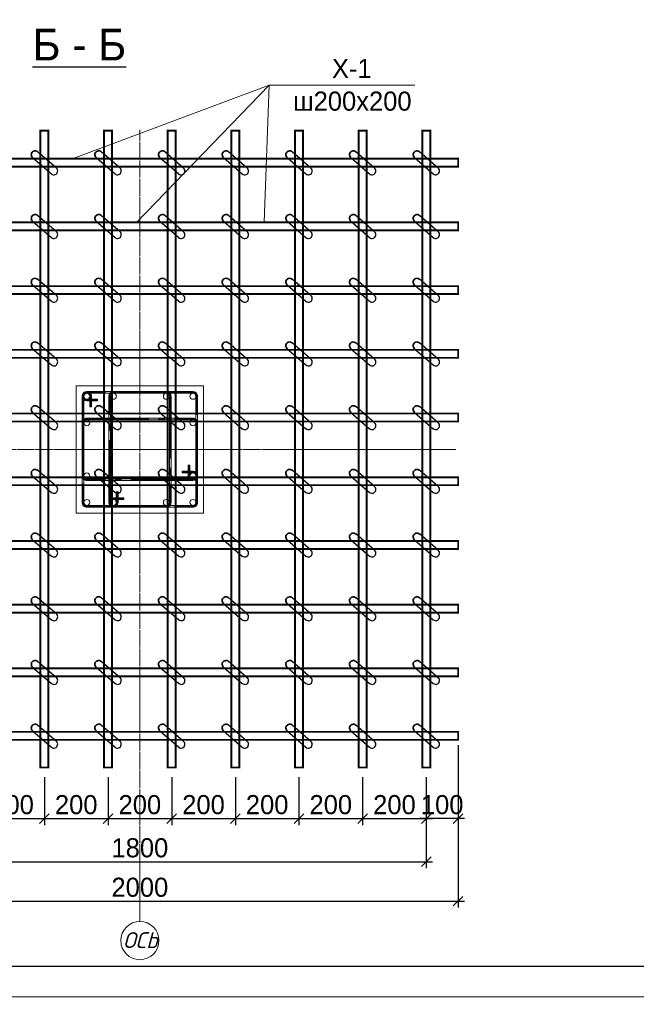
# Model space of a CAD drawing. Header units: millimetres. Extents: x -33345 to 4712671, y -3392 to 121473.
# Tile 99 of 256: x 641133 to 651306, y 44377 to 60607. Entities that reach past the tile are written whole.
import ezdxf

# ---------------------------------------------------------------- set-up
doc = ezdxf.new("R2010")
doc.units = ezdxf.units.MM
doc.linetypes.add('AM_DIN_G_W050', pattern=[13.75, 9.75, -1.5, 1, -1.5])
doc.linetypes.add('ГОСТ 2.303 5', pattern=[24, 20, -1.5, 1, -1.5])
for name, color, linetype in [('1', 7, 'Continuous'), ('_ось', 130, 'Continuous'), ('A _razmer rtt', 164, 'Continuous'), ('СПДС_РАЗМЕРЫ', 7, 'Continuous')]:
    doc.layers.add(name, color=color, linetype=linetype)
for name, color, linetype, lineweight in [('Lina', 7, 'Continuous', 20), ('w-line', 7, 'Continuous', 0), ('w-Армирования', 172, 'Continuous', 30), ('w-выноски', 7, 'Continuous', 0), ('КЖ Текст', 250, 'Continuous', 15), ('СПДС_w-ось', 4, 'Continuous', 0)]:
    doc.layers.add(name, color=color, linetype=linetype, lineweight=lineweight)
doc.styles.add('ISO', font='isocpeui.ttf')
doc.styles.get("Standard").update_dxf_attribs({"font": 'arial.ttf'})
doc.styles.add('Toxur', font='isocpeui.ttf', dxfattribs={"height": 250})
doc.styles.add('X-U-RW-01$0$StyleROMANS', font='GOTHIC.TTF')
doc.dimstyles.new('М100', dxfattribs={"dimscale": 100, "dimtxt": 3, "dimasz": 1.5, "dimexe": 1, "dimexo": 1.5, "dimgap": 0.6, "dimtad": 1, "dimdec": 0, "dimtxsty": 'Standard', "dimblk": 'OBLIQUE', "dimcen": 2.5, "dimdle": 1, "dimadec": 0, "dimazin": 0, "dimtfac": 1, "dimtdec": 0, "dimtmove": 0, "dimatfit": 3, "dimldrblk": 'OBLIQUE', "dimfxl": 1.25, "dimarcsym": 0})

# ---------------------------------------------------------------- blocks, each defined once
blk = doc.blocks.new('awe4tD')
at = {"layer": 'Lina', "ltscale": 10}
blk.add_lwpolyline([(-44239015, 22734378), (-44314815, 22734378), (-44314815, 22776378), (-44239015, 22776378)], close=True, dxfattribs=at)
at = {"layer": 'Lina', "lineweight": 30, "ltscale": 10}
blk.add_lwpolyline([(-44239515, 22734878), (-44312815, 22734878), (-44312815, 22775878), (-44239515, 22775878)], close=True, dxfattribs=at)
blk = doc.blocks.new('_Oblique')
at = {"color": 0, "linetype": 'ByBlock', "lineweight": -2}
blk.add_line((-0.5, -0.5), (0.5, 0.5), dxfattribs=at)
blk = doc.blocks.new('*D95')
at = {"layer": 'Defpoints', "color": 0, "lineweight": 13, "ltscale": 4, "transparency": 16777216}
for p in [(1227094, -267564), (1227594, -267564), (1227094, -268367)]:
    blk.add_point(p, dxfattribs=at)
at = {"layer": 'СПДС_РАЗМЕРЫ', "color": 0, "lineweight": -2, "ltscale": 4, "transparency": 16777216}
for p, q in [((1227094, -267714), (1227094, -268467)), ((1227594, -267714), (1227594, -268467)), ((1227694, -268367), (1226994, -268367))]:
    blk.add_line(p, q, dxfattribs=at)
at = {"layer": 'СПДС_РАЗМЕРЫ', "color": 0, "lineweight": -2, "ltscale": 4, "transparency": 16777216, "xscale": 150, "yscale": 150, "zscale": 150, "rotation": 180}
blk.add_blockref('_Oblique', (1227094, -268367), dxfattribs=at)
at = {"layer": 'СПДС_РАЗМЕРЫ', "color": 0, "lineweight": -2, "ltscale": 4, "transparency": 16777216, "xscale": 150, "yscale": 150, "zscale": 150}
blk.add_blockref('_Oblique', (1227594, -268367), dxfattribs=at)
at = {"layer": 'СПДС_РАЗМЕРЫ', "color": 0, "ltscale": 4, "transparency": 16777216, "insert": (1227344, -268149), "char_height": 300, "attachment_point": 5, "style": 'X-U-RW-01$0$StyleROMANS'}
blk.add_mtext('100', dxfattribs=at)
blk = doc.blocks.new('*D96')
at = {"layer": 'Defpoints', "color": 0, "lineweight": 13, "ltscale": 4, "transparency": 16777216}
for p in [(1218094, -267564), (1227094, -267564), (1227094, -269043)]:
    blk.add_point(p, dxfattribs=at)
at = {"layer": 'СПДС_РАЗМЕРЫ', "color": 0, "lineweight": -2, "ltscale": 4, "transparency": 16777216}
for p, q in [((1218094, -267714), (1218094, -269143)), ((1227094, -267714), (1227094, -269143)), ((1217994, -269043), (1227194, -269043))]:
    blk.add_line(p, q, dxfattribs=at)
at = {"layer": 'СПДС_РАЗМЕРЫ', "color": 0, "lineweight": -2, "ltscale": 4, "transparency": 16777216, "xscale": 150, "yscale": 150, "zscale": 150, "rotation": 180}
blk.add_blockref('_Oblique', (1218094, -269043), dxfattribs=at)
at = {"layer": 'СПДС_РАЗМЕРЫ', "color": 0, "lineweight": -2, "ltscale": 4, "transparency": 16777216, "xscale": 150, "yscale": 150, "zscale": 150}
blk.add_blockref('_Oblique', (1227094, -269043), dxfattribs=at)
at = {"layer": 'СПДС_РАЗМЕРЫ', "color": 0, "ltscale": 4, "transparency": 16777216, "insert": (1222594, -268826), "char_height": 300, "attachment_point": 5, "style": 'X-U-RW-01$0$StyleROMANS'}
blk.add_mtext('1800', dxfattribs=at)
blk = doc.blocks.new('*D97')
at = {"layer": 'Defpoints', "color": 0, "lineweight": 13, "ltscale": 4, "transparency": 16777216}
for p in [(1227594, -267065), (1217594, -267128), (1227594, -269663)]:
    blk.add_point(p, dxfattribs=at)
at = {"layer": 'СПДС_РАЗМЕРЫ', "color": 0, "lineweight": -2, "ltscale": 4, "transparency": 16777216}
for p, q in [((1227594, -267215), (1227594, -269763)), ((1217594, -267278), (1217594, -269763)), ((1217494, -269663), (1227694, -269663))]:
    blk.add_line(p, q, dxfattribs=at)
at = {"layer": 'СПДС_РАЗМЕРЫ', "color": 0, "lineweight": -2, "ltscale": 4, "transparency": 16777216, "xscale": 150, "yscale": 150, "zscale": 150, "rotation": 180}
blk.add_blockref('_Oblique', (1217594, -269663), dxfattribs=at)
at = {"layer": 'СПДС_РАЗМЕРЫ', "color": 0, "lineweight": -2, "ltscale": 4, "transparency": 16777216, "xscale": 150, "yscale": 150, "zscale": 150}
blk.add_blockref('_Oblique', (1227594, -269663), dxfattribs=at)
at = {"layer": 'СПДС_РАЗМЕРЫ', "color": 0, "ltscale": 4, "transparency": 16777216, "insert": (1222594, -269446), "char_height": 300, "attachment_point": 5, "style": 'X-U-RW-01$0$StyleROMANS'}
blk.add_mtext('2000', dxfattribs=at)
blk = doc.blocks.new('*D102')
at = {"layer": 'Defpoints', "color": 0, "lineweight": 13, "ltscale": 4, "transparency": 16777216}
for p in [(1223094, -267564), (1224094, -267564), (1224094, -268367)]:
    blk.add_point(p, dxfattribs=at)
at = {"layer": 'СПДС_РАЗМЕРЫ', "color": 0, "lineweight": -2, "ltscale": 4, "transparency": 16777216}
for p, q in [((1223094, -267714), (1223094, -268467)), ((1224094, -267714), (1224094, -268467)), ((1222994, -268367), (1224194, -268367))]:
    blk.add_line(p, q, dxfattribs=at)
at = {"layer": 'СПДС_РАЗМЕРЫ', "color": 0, "lineweight": -2, "ltscale": 4, "transparency": 16777216, "xscale": 150, "yscale": 150, "zscale": 150, "rotation": 180}
blk.add_blockref('_Oblique', (1223094, -268367), dxfattribs=at)
at = {"layer": 'СПДС_РАЗМЕРЫ', "color": 0, "lineweight": -2, "ltscale": 4, "transparency": 16777216, "xscale": 150, "yscale": 150, "zscale": 150}
blk.add_blockref('_Oblique', (1224094, -268367), dxfattribs=at)
at = {"layer": 'СПДС_РАЗМЕРЫ', "color": 0, "ltscale": 4, "transparency": 16777216, "insert": (1223594, -268149), "char_height": 300, "attachment_point": 5, "style": 'X-U-RW-01$0$StyleROMANS'}
blk.add_mtext('200', dxfattribs=at)
blk = doc.blocks.new('*D103')
at = {"layer": 'Defpoints', "color": 0, "lineweight": 13, "ltscale": 4, "transparency": 16777216}
for p in [(1224094, -267564), (1225094, -267564), (1225094, -268367)]:
    blk.add_point(p, dxfattribs=at)
at = {"layer": 'СПДС_РАЗМЕРЫ', "color": 0, "lineweight": -2, "ltscale": 4, "transparency": 16777216}
for p, q in [((1224094, -267714), (1224094, -268467)), ((1225094, -267714), (1225094, -268467)), ((1223994, -268367), (1225194, -268367))]:
    blk.add_line(p, q, dxfattribs=at)
at = {"layer": 'СПДС_РАЗМЕРЫ', "color": 0, "lineweight": -2, "ltscale": 4, "transparency": 16777216, "xscale": 150, "yscale": 150, "zscale": 150, "rotation": 180}
blk.add_blockref('_Oblique', (1224094, -268367), dxfattribs=at)
at = {"layer": 'СПДС_РАЗМЕРЫ', "color": 0, "lineweight": -2, "ltscale": 4, "transparency": 16777216, "xscale": 150, "yscale": 150, "zscale": 150}
blk.add_blockref('_Oblique', (1225094, -268367), dxfattribs=at)
at = {"layer": 'СПДС_РАЗМЕРЫ', "color": 0, "ltscale": 4, "transparency": 16777216, "insert": (1224594, -268149), "char_height": 300, "attachment_point": 5, "style": 'X-U-RW-01$0$StyleROMANS'}
blk.add_mtext('200', dxfattribs=at)
blk = doc.blocks.new('*D104')
at = {"layer": 'Defpoints', "color": 0, "lineweight": 13, "ltscale": 4, "transparency": 16777216}
for p in [(1225094, -267564), (1226094, -267564), (1226094, -268367)]:
    blk.add_point(p, dxfattribs=at)
at = {"layer": 'СПДС_РАЗМЕРЫ', "color": 0, "lineweight": -2, "ltscale": 4, "transparency": 16777216}
for p, q in [((1225094, -267714), (1225094, -268467)), ((1226094, -267714), (1226094, -268467)), ((1224994, -268367), (1226194, -268367))]:
    blk.add_line(p, q, dxfattribs=at)
at = {"layer": 'СПДС_РАЗМЕРЫ', "color": 0, "lineweight": -2, "ltscale": 4, "transparency": 16777216, "xscale": 150, "yscale": 150, "zscale": 150, "rotation": 180}
blk.add_blockref('_Oblique', (1225094, -268367), dxfattribs=at)
at = {"layer": 'СПДС_РАЗМЕРЫ', "color": 0, "lineweight": -2, "ltscale": 4, "transparency": 16777216, "xscale": 150, "yscale": 150, "zscale": 150}
blk.add_blockref('_Oblique', (1226094, -268367), dxfattribs=at)
at = {"layer": 'СПДС_РАЗМЕРЫ', "color": 0, "ltscale": 4, "transparency": 16777216, "insert": (1225594, -268149), "char_height": 300, "attachment_point": 5, "style": 'X-U-RW-01$0$StyleROMANS'}
blk.add_mtext('200', dxfattribs=at)
blk = doc.blocks.new('sdfdsf')
at = {"layer": '_ось', "color": 0, "linetype": 'AM_DIN_G_W050', "lineweight": 13, "ltscale": 100}
for points in [[(1363812, -15776), (1363812, -15610, 1), (1363692, -15610), (1363692, -17276, 0.414214), (1363752, -17336), (1365419, -17336, 0.414214), (1365479, -17276), (1365479, -15610, 0.414214), (1365419, -15550), (1363752, -15550, 1), (1363752, -15670), (1363919, -15670)], [(1364229, -17110), (1364229, -17276, -1), (1364109, -17276), (1364109, -15610, -0.414214), (1364169, -15550), (1365002, -15550, -0.414214), (1365062, -15610), (1365062, -17276, -0.414214), (1365002, -17336), (1364169, -17336, -1), (1364169, -17216), (1364335, -17216)], [(1365252, -16800), (1365419, -16800, -1), (1365419, -16920), (1363752, -16920, -0.414214), (1363692, -16860), (1363692, -16026, -0.414214), (1363752, -15966), (1365419, -15966, -0.414214), (1365479, -16026), (1365479, -16860, -1), (1365359, -16860), (1365359, -16693)]]:
    blk.add_lwpolyline(points, format="xyb", dxfattribs=at)
at = {"layer": 'w-line', "color": 0, "lineweight": 13, "ltscale": 100}
blk.add_lwpolyline([(1363585, -17443), (1365585, -17443), (1365585, -15443), (1363585, -15443)], close=True, dxfattribs=at)
at = {"layer": 'w-Армирования', "color": 0, "lineweight": 13, "ltscale": 100}
for points in [[(1363919, -15656), (1363752, -15656, -1), (1363752, -15563), (1365419, -15563, -0.414214), (1365465, -15610), (1365465, -17276, -0.414214), (1365419, -17323), (1363752, -17323, -0.414214), (1363705, -17276), (1363705, -15610, -1.00001), (1363799, -15610), (1363799, -15776), (1363825, -15776), (1363825, -15610, 1), (1363679, -15610), (1363679, -17276, 0.414214), (1363752, -17350), (1365419, -17350, 0.414214), (1365492, -17276), (1365492, -15610, 0.414214), (1365419, -15536), (1363752, -15536, 1), (1363752, -15683), (1363919, -15683)], [(1364335, -17230), (1364169, -17230, 1), (1364169, -17323), (1365002, -17323, 0.414214), (1365049, -17276), (1365049, -15610, 0.414214), (1365002, -15563), (1364169, -15563, 0.414214), (1364122, -15610), (1364122, -17276, 1.00001), (1364215, -17276), (1364215, -17110), (1364242, -17110), (1364242, -17276, -1), (1364095, -17276), (1364095, -15610, -0.414214), (1364169, -15536), (1365002, -15536, -0.414214), (1365075, -15610), (1365075, -17276, -0.414214), (1365002, -17350), (1364169, -17350, -1), (1364169, -17203), (1364335, -17203)], [(1365372, -16693), (1365372, -16860, 1), (1365465, -16860), (1365465, -16026, 0.414214), (1365419, -15980), (1363752, -15980, 0.414214), (1363705, -16026), (1363705, -16860, 0.414214), (1363752, -16906), (1365419, -16906, 1.00001), (1365419, -16813), (1365252, -16813), (1365252, -16786), (1365419, -16786, -1), (1365419, -16933), (1363752, -16933, -0.414214), (1363679, -16860), (1363679, -16026, -0.414214), (1363752, -15953), (1365419, -15953, -0.414214), (1365492, -16026), (1365492, -16860, -1), (1365345, -16860), (1365345, -16693)]]:
    blk.add_lwpolyline(points, format="xyb", close=True, dxfattribs=at)
for centre in [(1363752, -15610), (1364169, -15610), (1365002, -15610), (1365419, -15610), (1363752, -16026), (1365419, -16026), (1363752, -16860), (1365419, -16860), (1363752, -17276), (1364169, -17276), (1365002, -17276), (1365419, -17276)]:
    blk.add_circle(centre, 46.7, dxfattribs=at)
at = {"layer": 'w-выноски', "color": 0, "lineweight": 13, "ltscale": 4}
for points in [[(1365476, -15891), (1365482, -15750)], [(1365267, -16921), (1365126, -16918)]]:
    blk.add_lwpolyline(points, dxfattribs=at)
blk = doc.blocks.new('*D109')
at = {"layer": 'Defpoints', "color": 0, "lineweight": 13, "ltscale": 4, "transparency": 16777216}
for p in [(1222094, -267564), (1223094, -267564), (1223094, -268367)]:
    blk.add_point(p, dxfattribs=at)
at = {"layer": 'СПДС_РАЗМЕРЫ', "color": 0, "lineweight": -2, "ltscale": 4, "transparency": 16777216}
for p, q in [((1222094, -267714), (1222094, -268467)), ((1223094, -267714), (1223094, -268467)), ((1221994, -268367), (1223194, -268367))]:
    blk.add_line(p, q, dxfattribs=at)
at = {"layer": 'СПДС_РАЗМЕРЫ', "color": 0, "lineweight": -2, "ltscale": 4, "transparency": 16777216, "xscale": 150, "yscale": 150, "zscale": 150, "rotation": 180}
blk.add_blockref('_Oblique', (1222094, -268367), dxfattribs=at)
at = {"layer": 'СПДС_РАЗМЕРЫ', "color": 0, "lineweight": -2, "ltscale": 4, "transparency": 16777216, "xscale": 150, "yscale": 150, "zscale": 150}
blk.add_blockref('_Oblique', (1223094, -268367), dxfattribs=at)
at = {"layer": 'СПДС_РАЗМЕРЫ', "color": 0, "ltscale": 4, "transparency": 16777216, "insert": (1222594, -268149), "char_height": 300, "attachment_point": 5, "style": 'X-U-RW-01$0$StyleROMANS'}
blk.add_mtext('200', dxfattribs=at)
blk = doc.blocks.new('*D110')
at = {"layer": 'Defpoints', "color": 0, "lineweight": 13, "ltscale": 4, "transparency": 16777216}
for p in [(1221094, -267564), (1222094, -267564), (1222094, -268367)]:
    blk.add_point(p, dxfattribs=at)
at = {"layer": 'СПДС_РАЗМЕРЫ', "color": 0, "lineweight": -2, "ltscale": 4, "transparency": 16777216}
for p, q in [((1221094, -267714), (1221094, -268467)), ((1222094, -267714), (1222094, -268467)), ((1220994, -268367), (1222194, -268367))]:
    blk.add_line(p, q, dxfattribs=at)
at = {"layer": 'СПДС_РАЗМЕРЫ', "color": 0, "lineweight": -2, "ltscale": 4, "transparency": 16777216, "xscale": 150, "yscale": 150, "zscale": 150, "rotation": 180}
blk.add_blockref('_Oblique', (1221094, -268367), dxfattribs=at)
at = {"layer": 'СПДС_РАЗМЕРЫ', "color": 0, "lineweight": -2, "ltscale": 4, "transparency": 16777216, "xscale": 150, "yscale": 150, "zscale": 150}
blk.add_blockref('_Oblique', (1222094, -268367), dxfattribs=at)
at = {"layer": 'СПДС_РАЗМЕРЫ', "color": 0, "ltscale": 4, "transparency": 16777216, "insert": (1221594, -268149), "char_height": 300, "attachment_point": 5, "style": 'X-U-RW-01$0$StyleROMANS'}
blk.add_mtext('200', dxfattribs=at)
blk = doc.blocks.new('*D111')
at = {"layer": 'Defpoints', "color": 0, "lineweight": 13, "ltscale": 4, "transparency": 16777216}
for p in [(1220094, -267564), (1221094, -267564), (1221094, -268367)]:
    blk.add_point(p, dxfattribs=at)
at = {"layer": 'СПДС_РАЗМЕРЫ', "color": 0, "lineweight": -2, "ltscale": 4, "transparency": 16777216}
for p, q in [((1220094, -267714), (1220094, -268467)), ((1221094, -267714), (1221094, -268467)), ((1219994, -268367), (1221194, -268367))]:
    blk.add_line(p, q, dxfattribs=at)
at = {"layer": 'СПДС_РАЗМЕРЫ', "color": 0, "lineweight": -2, "ltscale": 4, "transparency": 16777216, "xscale": 150, "yscale": 150, "zscale": 150, "rotation": 180}
blk.add_blockref('_Oblique', (1220094, -268367), dxfattribs=at)
at = {"layer": 'СПДС_РАЗМЕРЫ', "color": 0, "lineweight": -2, "ltscale": 4, "transparency": 16777216, "xscale": 150, "yscale": 150, "zscale": 150}
blk.add_blockref('_Oblique', (1221094, -268367), dxfattribs=at)
at = {"layer": 'СПДС_РАЗМЕРЫ', "color": 0, "ltscale": 4, "transparency": 16777216, "insert": (1220594, -268149), "char_height": 300, "attachment_point": 5, "style": 'X-U-RW-01$0$StyleROMANS'}
blk.add_mtext('200', dxfattribs=at)
blk = doc.blocks.new('ftr')
at = {"layer": '1', "lineweight": 30, "ltscale": 10}
for points in [[(1246317, -270907), (1246022, -270651)], [(1245944, -270742), (1246239, -270998)]]:
    blk.add_lwpolyline(points, dxfattribs=at)
blk.add_arc((1246278, -270952), 60, 228.9886, 49.2181, dxfattribs=at)
at = {"layer": 'w-Армирования', "color": 0, "lineweight": 35, "ltscale": 100}
blk.add_arc((1245983, -270697), 60, 49.1034, 229.1233, dxfattribs=at)
blk = doc.blocks.new('*D101')
at = {"layer": 'Defpoints', "color": 0, "lineweight": 13, "ltscale": 4, "transparency": 16777216}
for p in [(1226094, -267564), (1227094, -267564), (1227094, -268367)]:
    blk.add_point(p, dxfattribs=at)
at = {"layer": 'СПДС_РАЗМЕРЫ', "color": 0, "lineweight": -2, "ltscale": 4, "transparency": 16777216}
for p, q in [((1226094, -267714), (1226094, -268467)), ((1227094, -267714), (1227094, -268467)), ((1225994, -268367), (1227194, -268367))]:
    blk.add_line(p, q, dxfattribs=at)
at = {"layer": 'СПДС_РАЗМЕРЫ', "color": 0, "lineweight": -2, "ltscale": 4, "transparency": 16777216, "xscale": 150, "yscale": 150, "zscale": 150, "rotation": 180}
blk.add_blockref('_Oblique', (1226094, -268367), dxfattribs=at)
at = {"layer": 'СПДС_РАЗМЕРЫ', "color": 0, "lineweight": -2, "ltscale": 4, "transparency": 16777216, "xscale": 150, "yscale": 150, "zscale": 150}
blk.add_blockref('_Oblique', (1227094, -268367), dxfattribs=at)
at = {"layer": 'СПДС_РАЗМЕРЫ', "color": 0, "ltscale": 4, "transparency": 16777216, "insert": (1226594, -268149), "char_height": 300, "attachment_point": 5, "style": 'X-U-RW-01$0$StyleROMANS'}
blk.add_mtext('200', dxfattribs=at)
blk = doc.blocks.new('setk1')
at = {"layer": 'w-Армирования', "color": 0, "lineweight": 35, "ltscale": 100, "const_width": 30}
for points in [[(1221156.9, -267563.9), (1221031.9, -267563.9), (1221031.9, -257566.5), (1221156.9, -257566.5)], [(1222156.9, -267563.9), (1222031.9, -267563.9), (1222031.9, -257566.5), (1222156.9, -257566.5)], [(1223156.9, -267563.9), (1223031.9, -267563.9), (1223031.9, -257566.5), (1223156.9, -257566.5)], [(1224156.9, -267563.9), (1224031.9, -267563.9), (1224031.9, -257566.5), (1224156.9, -257566.5)], [(1225156.9, -267563.9), (1225031.9, -267563.9), (1225031.9, -257566.5), (1225156.9, -257566.5)], [(1226156.9, -267563.9), (1226031.9, -267563.9), (1226031.9, -257566.5), (1226156.9, -257566.5)], [(1227156.9, -267563.9), (1227031.9, -267563.9), (1227031.9, -257566.5), (1227156.9, -257566.5)], [(1217594.4, -258004.9), (1217594.4, -258129.9), (1227594.4, -258130), (1227594.4, -258005)], [(1217594.4, -259007), (1217594.4, -259132), (1227594.4, -259132.1), (1227594.4, -259007.1)], [(1217594.4, -260007), (1217594.4, -260132), (1227594.4, -260132.1), (1227594.4, -260007.1)], [(1217594.4, -261007), (1217594.4, -261132), (1227594.4, -261132.1), (1227594.4, -261007.1)], [(1217594.4, -262007), (1217594.4, -262132), (1227594.4, -262132.1), (1227594.4, -262007.1)], [(1217594.4, -263007), (1217594.4, -263132), (1227594.4, -263132.1), (1227594.4, -263007.1)], [(1217594.4, -264007), (1217594.4, -264132), (1227594.4, -264132.1), (1227594.4, -264007.1)], [(1217594.4, -265007), (1217594.4, -265132), (1227594.4, -265132.1), (1227594.4, -265007.1)], [(1217594.4, -266007), (1217594.4, -266132), (1227594.4, -266132.1), (1227594.4, -266007.1)], [(1217594.4, -267004.2), (1217594.4, -267129.2), (1227594.4, -267129.3), (1227594.4, -267004.3)]]:
    blk.add_lwpolyline(points, close=True, dxfattribs=at)
at = {"layer": 'w-выноски', "color": 0, "lineweight": 0, "ltscale": 4}
for p, q in [((1221548, -258002.8), (1224625.4, -256853.8)), ((1222548, -259004.9), (1224625.4, -256853.8)), ((1224548, -259004.9), (1224625.4, -256853.8)), ((1224625.4, -256853.8), (1226916.3, -256853.8))]:
    blk.add_line(p, q, dxfattribs=at)
at = {"layer": 'СПДС_w-ось', "color": 0, "linetype": 'ГОСТ 2.303 5', "lineweight": 9, "ltscale": 4}
for points in [[(1222594.4, -257552.3), (1222594.4, -259069.6), (1222594.4, -269474), (1222594.4, -269980.7)], [(1224585.3, -262569.6), (1227559.1, -262569.6), (1215375.8, -262569.6), (1214904.6, -262569.6)]]:
    blk.add_lwpolyline(points, dxfattribs=at)
at = {"layer": 'СПДС_РАЗМЕРЫ', "color": 0, "lineweight": 9}
blk.add_circle((1222594.4, -270280.8), 300.1, dxfattribs=at)
blk.add_blockref('sdfdsf', (-141991.1, -246126.7))
at = {"layer": 'A _razmer rtt'}
for p in [(-25035.2, 12753.1), (-24035.2, 12753.1), (-23035.2, 12753.1), (-22035.2, 12753.1), (-21035.2, 12753.1), (-20035.2, 12753.1), (-19035.2, 12753.1), (-25035.2, 11753), (-24035.2, 11753.1), (-23035.2, 11753.1), (-22035.2, 11753.1), (-21035.2, 11753), (-20035.2, 11753), (-19035.2, 11753), (-25035.2, 10753), (-24035.2, 10753.1), (-23035.2, 10753.1), (-22035.2, 10753.1), (-21035.2, 10753), (-20035.2, 10753), (-19035.2, 10753), (-25035.2, 9753), (-24035.2, 9753.1), (-23035.2, 9753.1), (-22035.2, 9753.1), (-21035.2, 9753), (-20035.2, 9753), (-19035.2, 9753), (-25035.2, 8753), (-24035.2, 8753.1), (-23035.2, 8753.1), (-22035.2, 8753.1), (-21035.2, 8753), (-20035.2, 8753), (-19035.2, 8753), (-25035.2, 7753), (-24035.2, 7753.1), (-23035.2, 7753.1), (-22035.2, 7753.1), (-21035.2, 7753), (-20035.2, 7753), (-19035.2, 7753), (-25035.2, 6753), (-24035.2, 6753.1), (-23035.2, 6753.1), (-22035.2, 6753.1), (-21035.2, 6753), (-20035.2, 6753), (-19035.2, 6753), (-25035.2, 5753), (-24035.2, 5753.1), (-23035.2, 5753.1), (-22035.2, 5753.1), (-21035.2, 5753), (-20035.2, 5753), (-19035.2, 5753), (-25035.2, 4753), (-24035.2, 4753.1), (-23035.2, 4753.1), (-22035.2, 4753.1), (-21035.2, 4753), (-20035.2, 4753), (-19035.2, 4753), (-25035.2, 3753), (-24035.2, 3753.1), (-23035.2, 3753.1), (-22035.2, 3753.1), (-21035.2, 3753), (-20035.2, 3753), (-19035.2, 3753)]:
    blk.add_blockref('ftr', p, dxfattribs=at)
at = {"attachment_point": 1, "style": 'X-U-RW-01$0$StyleROMANS'}
for s, insert, char_height, width in [('{\\LБ - Б} ', (1220908.5, -255964.9), 500, 2703.797), ('X-1', (1225611.5, -256439.9), 300, 3547.04), ('ш200х200', (1225002.1, -256952.6), 300, 3547.04)]:
    blk.add_mtext(s, dxfattribs=dict(at, insert=insert, char_height=char_height, width=width))
at = {"layer": 'A _razmer rtt', "insert": (1222330, -270149.2), "char_height": 250, "width": 188.761, "attachment_point": 1, "style": 'Toxur'}
blk.add_mtext('ОСЬ', dxfattribs=at)
at = {"layer": 'СПДС_РАЗМЕРЫ', "color": 0, "ltscale": 4}
for base, p1, p2, picture, middle in [((1227594.4, -269663.2), (1217594.4, -267127.9), (1227594.4, -267065.4), '*D97', (1222594.4, -269445.7)), ((1227094.4, -269043.1), (1218094.4, -267563.9), (1227094.4, -267563.9), '*D96', (1222594.4, -268825.5)), ((1221094.4, -268366.8), (1220094.4, -267563.9), (1221094.4, -267563.9), '*D111', (1220594.4, -268149.3)), ((1222094.4, -268366.8), (1221094.4, -267563.9), (1222094.4, -267563.9), '*D110', (1221594.4, -268149.3)), ((1223094.4, -268366.8), (1222094.4, -267563.9), (1223094.4, -267563.9), '*D109', (1222594.4, -268149.3)), ((1224094.4, -268366.8), (1223094.4, -267563.9), (1224094.4, -267563.9), '*D102', (1223594.4, -268149.3)), ((1225094.4, -268366.8), (1224094.4, -267563.9), (1225094.4, -267563.9), '*D103', (1224594.4, -268149.3)), ((1226094.4, -268366.8), (1225094.4, -267563.9), (1226094.4, -267563.9), '*D104', (1225594.4, -268149.3)), ((1227094.4, -268366.8), (1226094.4, -267563.9), (1227094.4, -267563.9), '*D101', (1226594.4, -268149.3))]:
    dim = blk.add_linear_dim(base=base, p1=p1, p2=p2, dimstyle='М100', override={"dimlfac": 0.2, "dimtxsty": 'X-U-RW-01$0$StyleROMANS'}, dxfattribs=at)
    dim.commit()
    dim.dimension.update_dxf_attribs({"geometry": picture, "text_midpoint": middle})
dim = blk.add_linear_dim(base=(1227094.4, -268366.8), p1=(1227594.4, -267563.9), p2=(1227094.4, -267563.9), dimstyle='М100', override={"dimlfac": 0.2, "dimtxsty": 'X-U-RW-01$0$StyleROMANS'}, dxfattribs=at)
dim.commit()
dim.dimension.update_dxf_attribs({"geometry": '*D95', "text_midpoint": (1227344.4, -268366.8), "dimtype": 128})

msp = doc.modelspace()

# ---------------------------------------------------------------- block references
msp.add_blockref('awe4tD', (44909703.28, -22689876.566))
at = {"layer": 'A _razmer rtt', "xscale": 1.05, "yscale": 1.05, "zscale": 1.05}
msp.add_blockref('setk1', (-640608.087, 329222.898), dxfattribs=at)

# ---------------------------------------------------------------- texts
at = {"attachment_point": 1, "style": 'ISO'}
for s, insert, char_height, width in [('\\pi4343.31532;{\\LА-А\\P\\pi0;Армирование приямка. M 1:20}', (351439.431, 62275.551), 500, 9875.6458), ('\\pi2734.5;{\\H1.33333x;Примечание:\\H1.25003x; \\P\\pi0;}1. Данный лист читать совместно с листом {\\C1;КР-3.\\P}2. Бетонирование допускается после установки всех выпускаемых стержней в вертикальные конструкции.', (328516.802, 47688.501), 300, 15750.75644)]:
    msp.add_mtext(s, dxfattribs=dict(at, insert=insert, char_height=char_height, width=width))
at = {"layer": 'КЖ Текст', "color": 0, "char_height": 350, "attachment_point": 5, "style": 'X-U-RW-01$0$StyleROMANS'}
for insert, width in [((590216.149, 69272.497), 7453.30724), ((615272.163, 47581.363), 36452.73295)]:
    msp.add_mtext('\\pi-687.015,l700,t700;1.^IДанный лист читать совместно с л. \\P2.^IВязку поперечных стержней (хомутов) во всех пересечениях с рабочей арматурой проводить отожжённой стальной проволокой диаметром 0.8-1.2мм. \\P3.^IКонцы поперечных стержней (хомутов) заводить в тело бетона на длину не менее 50мм.\\P4.^IКонцы продольных стержней заанкеровать в торцевые колонны на длину 40d (d-длина арматурного стержня).\\P5.^IМарка стали для арматуры АIII и АI должно быть 25Г2С или 35ГС по ГОСТ 14098-91\\P{\\A1;\\C256;6.^IПосле распалубливания боковые и верхние поверхности фундамента, соприкасающиеся с грунтом, обклеить полиизолом выступающими снизу фундамента. }', dxfattribs=dict(at, insert=insert, width=width))

doc.saveas('drawing.dxf')
